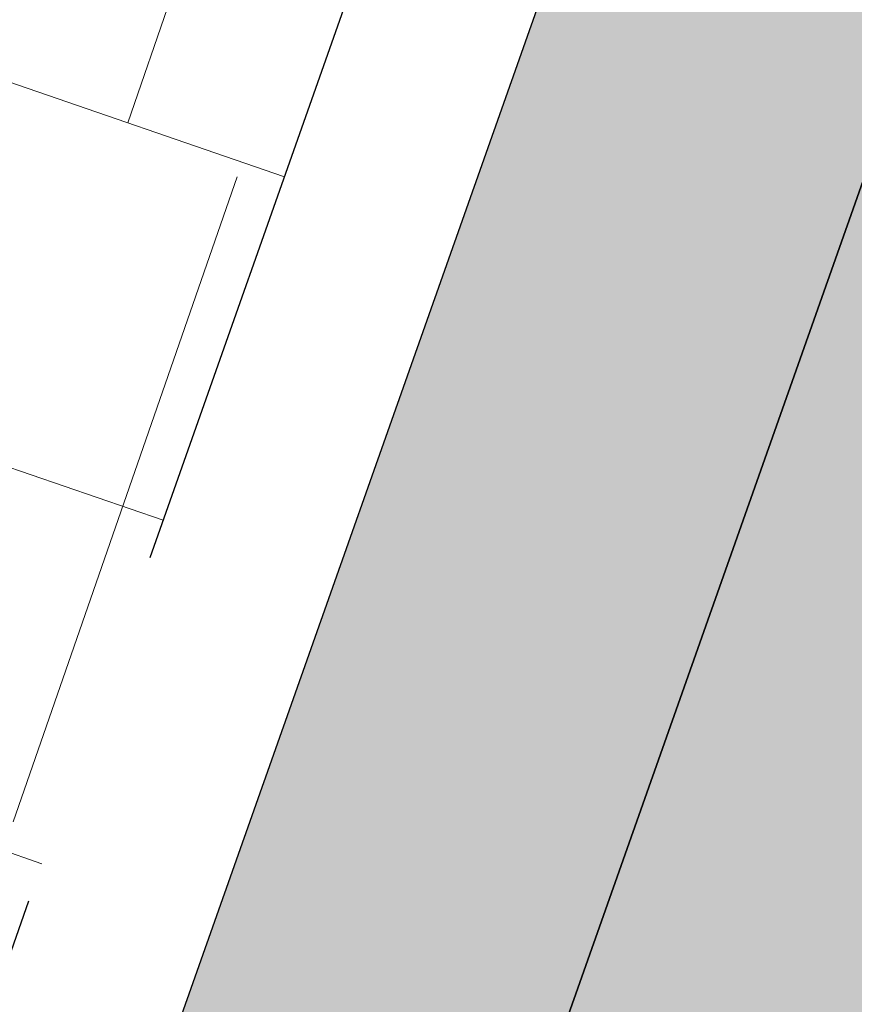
# Model space of a CAD drawing. Header units: metres. Extents: x 134157 to 138734, y 451157 to 455772.
# Tile 18 of 256: x 136359.669 to 136360.585, y 453247.024 to 453248.105. Entities that reach past the tile are written whole.
import ezdxf

# ---------------------------------------------------------------- set-up
doc = ezdxf.new("R2010")
doc.units = ezdxf.units.M
doc.linetypes.add('HIDDEN__G5', pattern=[1.125, 0.75, -0.375])
doc.linetypes.add('TR18X20__G2', pattern=[2.6, 1, -0.4, 0, -0.4, 0, -0.4, 0, -0.4])
doc.layers.add('-DR-alg-hulplijnen kantverharding asflast nieuwe fietsstraat', color=7, linetype='Continuous', true_color=0xff9429, plot=False)
doc.layers.add('-DR-nw-gr-arc-gras', color=7, linetype='Continuous', true_color=0xb5d5a4)
doc.layers.add('-DR-nw-rio-HWA 125', color=170, linetype='HIDDEN__G5', lineweight=13)
doc.layers.add('-DR-nw-vh-arc-tegels 300x300x45', color=253, linetype='Continuous', lineweight=9)
doc.layers.add('-DR-nw-vh-arc-asfalt fietsstraat rood', color=7, linetype='Continuous', lineweight=9, true_color=0xdfbfc7)
doc.layers.add('-DR-nw-vh-arc-sbs kf bruinrood rabat halfsteens', color=7, linetype='Continuous', lineweight=9, true_color=0xb88485)
doc.layers.add('-DR-nw-vh-band 18-20x25', color=2, linetype='TR18X20__G2')
doc.layers.add('-DR-nw-vh-kantverharding', color=3, linetype='Continuous')

msp = doc.modelspace()

# ---------------------------------------------------------------- hatches: boundary and pattern name
at = {"layer": '-DR-nw-gr-arc-gras', "transparency": 33554687}
h = msp.add_hatch(dxfattribs=at)
h.set_pattern_fill('AGR-BOLLEN', color=256, scale=0.1, pattern_type=2)
h.set_pattern_definition([(115.335625, (136419.71802, 453326.2367), (-0.223681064, -0.105903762), [0.06, -0.187485]), (205.335625, (136419.71802, 453326.2367), (0.105903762, -0.223681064), [0.06, -0.187485])])
edge = h.paths.add_edge_path()
edge.add_arc((-7000776.8095, 3043164.5676), 7592527.9974, 340.05675056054, 340.05722562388)
edge.add_line((136455.7816, 453494.2543), (136455.1236, 453494.4934))
edge.add_arc((380495.2224, 364992.5484), 259592.3036, 160.066656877, 160.080445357)
edge.add_line((136433.8323, 453435.7615), (136433.8135, 453435.7683))
edge.add_line((136433.8135, 453435.7683), (136432.1795, 453431.2551))
edge.add_line((136432.1795, 453431.2551), (136432.1983, 453431.2483))
edge.add_line((136432.1983, 453431.2483), (136431.6776, 453429.8696))
edge.add_line((136431.6776, 453429.8696), (136432.3364, 453429.6312))
edge.add_line((136432.3364, 453429.6312), (136434.3093, 453435.0766))
at = {"layer": '-DR-nw-vh-arc-asfalt fietsstraat rood', "transparency": 33554687}
h = msp.add_hatch(color=256, dxfattribs=at)
h.dxf.hatch_style = 1
h.paths.add_polyline_path([(136359.0795, 453243.6376), (136363.0398, 453242.239), (136367.6832, 453255.3879), (136367.7043, 453255.4478), (136373.7106, 453270.8562), (136369.7582, 453272.2811), (136363.7665, 453256.9101), (136363.7281, 453256.8013)])
at = {"layer": '-DR-nw-vh-arc-sbs kf bruinrood rabat halfsteens', "transparency": 33554687}
h = msp.add_hatch(color=256, dxfattribs=at)
h.dxf.hatch_style = 1
h.paths.add_polyline_path([(136358.7023, 453243.7708), (136359.0795, 453243.6376), (136363.7281, 453256.8013), (136363.7665, 453256.9101), (136369.7582, 453272.2811), (136369.3818, 453272.4168), (136363.3915, 453257.0494)])
at = {"layer": '-DR-nw-vh-arc-tegels 300x300x45'}
h = msp.add_hatch(dxfattribs=at)
h.set_pattern_fill('AVH-TEGEL_200X200_HALFST', color=256, scale=2, angle=71, pattern_type=2)
h.set_pattern_definition([(71, (0, 0), (-0.05887645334, 0.44332106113), [0.4, -0.4]), (161, (0, 0), (-0.13022726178, -0.37820743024), [])])
edge = h.paths.add_edge_path()
edge.add_line((136352.2812, 453245.1899), (136357.3044, 453243.416))
edge.add_line((136357.3044, 453243.416), (136356.43, 453240.9399))
edge.add_arc((136353.7898, 453241.8722), 2.8, 253.3613, 340.5499, ccw=False)
edge.add_line((136352.988, 453239.1895), (136352.0299, 453239.4758))
edge.add_line((136352.0299, 453239.4758), (136351.7436, 453238.5177))
edge.add_line((136351.7436, 453238.5177), (136352.7017, 453238.2313))
edge.add_arc((136353.7894, 453241.8768), 3.8043, 253.3871, 342.5675)
edge.add_line((136357.4189, 453240.7371), (136357.136, 453240.837))
edge.add_line((136357.136, 453240.837), (136357.6355, 453242.2514))
edge.add_line((136357.6355, 453242.2514), (136357.9184, 453242.1515))
edge.add_line((136357.9184, 453242.1515), (136358.2473, 453243.083))
edge.add_line((136358.2473, 453243.083), (136360.8887, 453250.5626))
edge.add_line((136360.8887, 453250.5626), (136360.6529, 453250.6459))
edge.add_line((136360.6529, 453250.6459), (136360.8028, 453251.0702))
edge.add_line((136360.8028, 453251.0702), (136360.7556, 453251.0868))
edge.add_line((136360.7556, 453251.0868), (136355.1659, 453253.1202))
edge.add_line((136355.1659, 453253.1202), (136352.2812, 453245.1899))

# ---------------------------------------------------------------- linework, layer by layer
at = {"layer": '-DR-alg-hulplijnen kantverharding asflast nieuwe fietsstraat'}
msp.add_lwpolyline([(136615.5575, 453953.7113), (136612.5988, 453946.9774), (136593.3968, 453893.9481), (136588.98, 453881.7567), (136586.9297, 453874.6505, -0.015888), (136585.9525, 453871.6277), (136586.3288, 453871.4915), (136577.7383, 453847.7674, 0.004102), (136569.5514, 453824.5651, -0.004267), (136561.0218, 453800.4169), (136429.6487, 453438.3572, 0.002152), (136389.0242, 453324.8767), (136377.1193, 453291.1651), (136363.7665, 453256.9101), (136359.0795, 453243.6376)], format="xyb", dxfattribs=at)
at = {"layer": '-DR-nw-rio-HWA 125', "flags": 128}
msp.add_lwpolyline([(136359.293, 453246.1616), (136365.5231, 453264.1075), (136373.3897, 453285.002)], dxfattribs=at)
at = {"layer": '-DR-nw-vh-band 18-20x25'}
msp.add_lwpolyline([(136358.8467, 453244.7803), (136361.0385, 453250.987)], dxfattribs=at)
at = {"layer": '-DR-nw-vh-kantverharding'}
for points in [[(136359.0795, 453243.6376), (136363.7665, 453256.9101), (136377.1193, 453291.1651), (136389.0242, 453324.8767, -0.002152), (136429.6487, 453438.3572), (136561.0218, 453800.4169, 0.004267), (136569.5514, 453824.5651, -0.004102), (136577.7383, 453847.7674), (136586.3288, 453871.4915), (136585.9525, 453871.6277)], [(136358.4359, 453243.0164), (136363.3915, 453257.0494, 0.414214), (136363.1073, 453257.6969), (136361.8029, 453258.2053, -0.414214), (136361.6323, 453258.5938), (136373.7627, 453289.7131, -0.414214), (136374.1512, 453289.8837), (136375.4556, 453289.3752, 0.414214), (136376.103, 453289.6595), (136376.7442, 453291.3044), (136376.9406, 453291.8606, 0.414214), (136376.6357, 453292.4986), (136375.3156, 453292.9647, -0.414214), (136375.1326, 453293.3475), (136380.7601, 453309.2831, -0.414214), (136381.1428, 453309.466), (136382.4629, 453308.9999, 0.414214), (136383.1009, 453309.3048)]]:
    msp.add_lwpolyline(points, format="xyb", dxfattribs=at)

doc.saveas('drawing.dxf')
